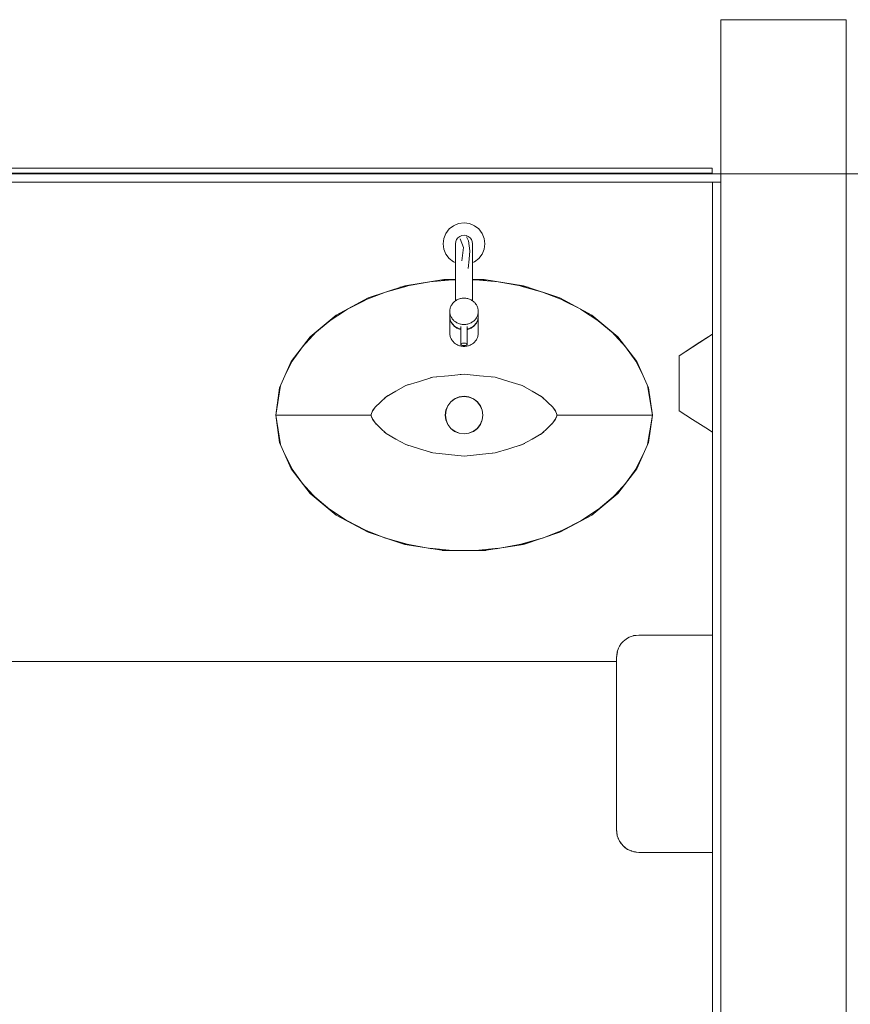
# Model space of a CAD drawing. Header units: millimetres. Extents: x -261 to 187, y -214 to 106.
# Tile 161 of 256: x -214.471 to -213.476, y -142.031 to -140.853. Entities that reach past the tile are written whole.
import ezdxf

# ---------------------------------------------------------------- set-up
doc = ezdxf.new("R2010")
doc.units = ezdxf.units.MM
doc.header["$LTSCALE"] = 0.005
doc.header["$MEASUREMENT"] = 0
for name, color, linetype, lineweight in [('IFC-Elemento construtivo genérico-Contorno', 9, 'Continuous', 5), ('IFC-Elemento de mobília-Contorno', 9, 'Continuous', 5), ('IFC-Elemento terminal-Contorno', 9, 'Continuous', 5), ('IFC-Parede padrão-Contorno', 9, 'Continuous', 5), ('IFC-Parede-Contorno', 9, 'Continuous', 5)]:
    doc.layers.add(name, color=color, linetype=linetype, lineweight=lineweight)

msp = doc.modelspace()

# ---------------------------------------------------------------- linework, layer by layer
at = {"layer": 'IFC-Elemento construtivo genérico-Contorno', "lineweight": 5}
for p, q in [((-215.134, -141.0303), (-213.7013, -141.0303)), ((-215.0743, -141.0364), (-213.6416, -141.0364)), ((-213.7013, -141.0303), (-213.6416, -141.0303)), ((-213.6416, -141.0361), (-213.6416, -141.0303)), ((-213.6416, -141.0364), (-213.6416, -141.0361)), ((-213.6811, -141.2548), (-213.6561, -141.2388)), ((-213.6651, -141.2446), (-213.6492, -141.2344)), ((-213.6561, -141.2388), (-213.6411, -141.2292)), ((-213.6492, -141.2344), (-213.6411, -141.2292)), ((-213.6811, -141.2548), (-213.6651, -141.2446)), ((-213.6811, -141.2582), (-213.6811, -141.2548)), ((-213.6811, -141.2617), (-213.6811, -141.2582)), ((-213.6811, -141.2652), (-213.6811, -141.2617)), ((-213.6811, -141.2686), (-213.6811, -141.2652)), ((-213.6811, -141.2734), (-213.6811, -141.2686)), ((-213.6811, -141.2782), (-213.6811, -141.2734)), ((-213.6811, -141.283), (-213.6811, -141.2782)), ((-213.6811, -141.2878), (-213.6811, -141.283)), ((-213.6811, -141.2926), (-213.6811, -141.2878)), ((-213.6811, -141.2973), (-213.6811, -141.2926)), ((-213.6811, -141.3021), (-213.6811, -141.2973)), ((-213.6811, -141.3069), (-213.6811, -141.3021)), ((-213.6811, -141.3104), (-213.6811, -141.3069)), ((-213.6811, -141.3138), (-213.6811, -141.3104)), ((-213.6811, -141.3183), (-213.6811, -141.3138)), ((-213.6811, -141.3208), (-213.6811, -141.3183)), ((-213.6811, -141.3208), (-213.6651, -141.331)), ((-213.6651, -141.331), (-213.6492, -141.3412)), ((-213.6492, -141.3412), (-213.6411, -141.3464)), ((-213.7427, -141.5926), (-213.741, -141.5917)), ((-213.7416, -141.5921), (-213.7415, -141.592)), ((-213.7415, -141.592), (-213.741, -141.5917)), ((-213.741, -141.5917), (-213.7362, -141.5899)), ((-213.741, -141.5917), (-213.7409, -141.5917)), ((-213.741, -141.5917), (-213.7409, -141.5917)), ((-213.741, -141.5917), (-213.7409, -141.5917)), ((-213.741, -141.5917), (-213.7409, -141.5917)), ((-213.741, -141.5917), (-213.7409, -141.5917)), ((-213.7362, -141.5899), (-213.7353, -141.5897)), ((-213.7356, -141.5898), (-213.7355, -141.5898)), ((-213.7355, -141.5898), (-213.7353, -141.5897)), ((-213.7353, -141.5897), (-213.7293, -141.589)), ((-213.7353, -141.5897), (-213.7337, -141.5895)), ((-213.7353, -141.5897), (-213.7345, -141.5896)), ((-213.7345, -141.5896), (-213.7337, -141.5895)), ((-213.7337, -141.5895), (-213.7326, -141.5894)), ((-213.7337, -141.5895), (-213.733, -141.5895)), ((-213.7337, -141.5895), (-213.7335, -141.5895)), ((-213.7293, -141.589), (-213.6411, -141.589)), ((-213.7535, -141.6045), (-213.7525, -141.6024)), ((-213.7525, -141.6024), (-213.7504, -141.5993)), ((-213.7514, -141.6009), (-213.751, -141.6001)), ((-213.751, -141.6001), (-213.7504, -141.5993)), ((-213.7504, -141.5993), (-213.7482, -141.5969)), ((-213.7482, -141.5969), (-213.7461, -141.595)), ((-213.747, -141.5958), (-213.7467, -141.5955)), ((-213.7467, -141.5955), (-213.7461, -141.595)), ((-213.7461, -141.595), (-213.7427, -141.5926)), ((-213.7561, -141.6158), (-213.7554, -141.61)), ((-213.7561, -141.6166), (-213.7557, -141.6133)), ((-213.7561, -141.6166), (-213.7561, -141.6158)), ((-213.7557, -141.6133), (-213.755, -141.609)), ((-213.7554, -141.61), (-213.7551, -141.6089)), ((-213.7551, -141.6089), (-213.7535, -141.6045)), ((-213.7541, -141.6057), (-213.7538, -141.6051)), ((-213.7541, -141.6059), (-213.7541, -141.6057)), ((-213.7538, -141.6051), (-213.7535, -141.6045)), ((-213.7561, -141.6189), (-213.7561, -141.6166)), ((-213.7561, -141.6226), (-213.7561, -141.6189)), ((-213.7561, -141.6274), (-213.7561, -141.6226)), ((-213.7561, -141.633), (-213.7561, -141.6274)), ((-213.7561, -141.639), (-213.7561, -141.633)), ((-213.7561, -141.799), (-213.7561, -141.639)), ((-213.7561, -141.805), (-213.7561, -141.799)), ((-213.7561, -141.8106), (-213.7561, -141.805)), ((-213.7561, -141.8154), (-213.7561, -141.8106)), ((-213.7561, -141.8191), (-213.7561, -141.8154)), ((-213.7561, -141.8214), (-213.7561, -141.8191)), ((-213.7561, -141.8222), (-213.7561, -141.8214)), ((-213.7561, -141.8214), (-213.7556, -141.8248)), ((-213.7561, -141.8222), (-213.7554, -141.8282)), ((-213.7561, -141.8222), (-213.7551, -141.8291)), ((-213.7556, -141.8248), (-213.7551, -141.8285)), ((-213.7554, -141.8282), (-213.7551, -141.8291)), ((-213.7551, -141.8291), (-213.7537, -141.833)), ((-213.7551, -141.8291), (-213.7525, -141.8356)), ((-213.7541, -141.8324), (-213.7541, -141.8321)), ((-213.7541, -141.8324), (-213.7537, -141.833)), ((-213.7541, -141.8324), (-213.7537, -141.833)), ((-213.7537, -141.833), (-213.7534, -141.8338)), ((-213.7534, -141.8338), (-213.7525, -141.8356)), ((-213.7525, -141.8356), (-213.7507, -141.8382)), ((-213.7525, -141.8356), (-213.7482, -141.8412)), ((-213.7513, -141.8373), (-213.751, -141.8379)), ((-213.7513, -141.8373), (-213.751, -141.8379)), ((-213.751, -141.8379), (-213.7507, -141.8382)), ((-213.751, -141.8379), (-213.7507, -141.8382)), ((-213.7507, -141.8382), (-213.7502, -141.8389)), ((-213.7502, -141.8389), (-213.7482, -141.8412)), ((-213.7482, -141.8412), (-213.7465, -141.8427)), ((-213.7482, -141.8412), (-213.7427, -141.8454)), ((-213.747, -141.8423), (-213.7467, -141.8426)), ((-213.747, -141.8423), (-213.7467, -141.8425)), ((-213.7467, -141.8426), (-213.7465, -141.8427)), ((-213.7467, -141.8426), (-213.7465, -141.8427)), ((-213.7465, -141.8427), (-213.746, -141.8432)), ((-213.746, -141.8432), (-213.7427, -141.8454)), ((-213.7427, -141.8454), (-213.7409, -141.8464)), ((-213.7427, -141.8454), (-213.7362, -141.8481)), ((-213.7416, -141.846), (-213.7415, -141.8461)), ((-213.7416, -141.846), (-213.7415, -141.8461)), ((-213.7415, -141.8461), (-213.7414, -141.8461)), ((-213.7415, -141.8461), (-213.7413, -141.8461)), ((-213.7409, -141.8464), (-213.7381, -141.8473)), ((-213.7409, -141.8464), (-213.7377, -141.8475)), ((-213.7381, -141.8473), (-213.7377, -141.8475)), ((-213.7362, -141.8481), (-213.7352, -141.8483)), ((-213.7362, -141.8481), (-213.7352, -141.8482)), ((-213.7362, -141.8481), (-213.7326, -141.8486)), ((-213.7362, -141.8481), (-213.7331, -141.8485)), ((-213.7356, -141.8483), (-213.7355, -141.8483)), ((-213.7356, -141.8483), (-213.7355, -141.8483)), ((-213.7355, -141.8483), (-213.7355, -141.8483)), ((-213.7355, -141.8483), (-213.7355, -141.8483)), ((-213.7352, -141.8482), (-213.7341, -141.8484)), ((-213.7352, -141.8483), (-213.7328, -141.8486)), ((-213.7352, -141.8483), (-213.7344, -141.8484)), ((-213.7352, -141.8483), (-213.7336, -141.8485)), ((-213.7344, -141.8484), (-213.7336, -141.8485)), ((-213.7341, -141.8484), (-213.7331, -141.8485)), ((-213.7336, -141.8485), (-213.7328, -141.8486)), ((-213.7331, -141.8485), (-213.7326, -141.8486)), ((-213.7328, -141.8486), (-213.732, -141.8487)), ((-213.7328, -141.8486), (-213.7293, -141.849)), ((-213.7326, -141.8486), (-213.732, -141.8487)), ((-213.732, -141.8487), (-213.7293, -141.849)), ((-213.7293, -141.849), (-213.6411, -141.849))]:
    msp.add_line(p, q, dxfattribs=at)
at = {"layer": 'IFC-Elemento de mobília-Contorno', "lineweight": 5}
for p, q in [((-214.0096, -141.1712), (-213.9626, -141.1637)), ((-213.9626, -141.1637), (-213.9488, -141.1637)), ((-213.9282, -141.1637), (-213.9145, -141.1637)), ((-213.9145, -141.1637), (-213.8675, -141.1712)), ((-214.0533, -141.1857), (-214.0096, -141.1712)), ((-213.8675, -141.1712), (-213.8238, -141.1857)), ((-214.0916, -141.2064), (-214.0533, -141.1857)), ((-213.8238, -141.1857), (-213.7855, -141.2064)), ((-214.1227, -141.2322), (-214.0916, -141.2064)), ((-213.7855, -141.2064), (-213.7544, -141.2322)), ((-214.1456, -141.2616), (-214.1227, -141.2322)), ((-213.7544, -141.2322), (-213.7315, -141.2616)), ((-214.1594, -141.2932), (-214.1456, -141.2616)), ((-213.7315, -141.2616), (-213.7177, -141.2932)), ((-214.164, -141.3259), (-214.1594, -141.2932)), ((-213.7177, -141.2932), (-213.7131, -141.3259)), ((-214.164, -141.3259), (-214.1594, -141.3585)), ((-213.7177, -141.3585), (-213.7131, -141.3259)), ((-214.1594, -141.3585), (-214.1456, -141.3901)), ((-213.7315, -141.3901), (-213.7177, -141.3585)), ((-214.1456, -141.3901), (-214.1227, -141.4196)), ((-213.7544, -141.4196), (-213.7315, -141.3901)), ((-214.1227, -141.4196), (-214.0916, -141.4454)), ((-213.7855, -141.4454), (-213.7544, -141.4196)), ((-214.0916, -141.4454), (-214.0533, -141.4661)), ((-213.8238, -141.4661), (-213.7855, -141.4454)), ((-214.0533, -141.4661), (-214.0096, -141.4806)), ((-213.8675, -141.4806), (-213.8238, -141.4661)), ((-214.0096, -141.4806), (-213.9626, -141.488)), ((-213.9145, -141.488), (-213.8675, -141.4806)), ((-213.9626, -141.488), (-213.9145, -141.488)), ((-215.1234, -141.6208), (-213.7561, -141.6208))]:
    msp.add_line(p, q, dxfattribs=at)
at = {"layer": 'IFC-Elemento terminal-Contorno', "lineweight": 5}
for p, q in [((-213.951, -141.0993), (-213.945, -141.0968)), ((-213.945, -141.0968), (-213.9385, -141.0959)), ((-213.9385, -141.0959), (-213.9321, -141.0968)), ((-213.9321, -141.0968), (-213.9261, -141.0993)), ((-213.9627, -141.1144), (-213.9602, -141.1084)), ((-213.9602, -141.1084), (-213.9562, -141.1032)), ((-213.9562, -141.1032), (-213.951, -141.0993)), ((-213.9261, -141.0993), (-213.9209, -141.1032)), ((-213.9209, -141.1032), (-213.9169, -141.1084)), ((-213.9169, -141.1084), (-213.9144, -141.1144)), ((-213.9635, -141.1209), (-213.9627, -141.1144)), ((-213.9635, -141.1209), (-213.9627, -141.1274)), ((-213.9488, -141.1209), (-213.9485, -141.1182)), ((-213.9488, -141.1229), (-213.9488, -141.1209)), ((-213.9485, -141.1182), (-213.9475, -141.1157)), ((-213.9475, -141.1157), (-213.9458, -141.1136)), ((-213.9458, -141.1136), (-213.9437, -141.112)), ((-213.9437, -141.112), (-213.9412, -141.1109)), ((-213.943, -141.115), (-213.9393, -141.1255)), ((-213.9412, -141.1109), (-213.9385, -141.1106)), ((-213.9385, -141.1106), (-213.9359, -141.1109)), ((-213.9359, -141.1109), (-213.9334, -141.112)), ((-213.9354, -141.1125), (-213.9332, -141.1175)), ((-213.9334, -141.112), (-213.9313, -141.1136)), ((-213.9332, -141.1175), (-213.9315, -141.1294)), ((-213.9313, -141.1136), (-213.9296, -141.1157)), ((-213.9296, -141.1157), (-213.9286, -141.1182)), ((-213.9286, -141.1182), (-213.9282, -141.1209)), ((-213.9282, -141.1219), (-213.9282, -141.1209)), ((-213.9144, -141.1144), (-213.9136, -141.1209)), ((-213.9144, -141.1274), (-213.9136, -141.1209)), ((-213.9627, -141.1274), (-213.9602, -141.1334)), ((-213.9488, -141.1249), (-213.9488, -141.1229)), ((-213.9488, -141.1267), (-213.9488, -141.1249)), ((-213.9488, -141.1349), (-213.9488, -141.1267)), ((-213.9411, -141.1412), (-213.9393, -141.1255)), ((-213.9322, -141.1394), (-213.9315, -141.1294)), ((-213.9282, -141.1229), (-213.9282, -141.1219)), ((-213.9282, -141.1249), (-213.9282, -141.1229)), ((-213.9282, -141.1267), (-213.9282, -141.1249)), ((-213.9282, -141.1349), (-213.9282, -141.1267)), ((-213.9169, -141.1334), (-213.9144, -141.1274)), ((-213.9602, -141.1334), (-213.9562, -141.1386)), ((-213.9562, -141.1386), (-213.951, -141.1425)), ((-213.951, -141.1425), (-213.9488, -141.1434)), ((-213.9488, -141.1431), (-213.9488, -141.1349)), ((-213.9488, -141.1506), (-213.9488, -141.1431)), ((-213.9334, -141.1506), (-213.9322, -141.1394)), ((-213.9282, -141.1431), (-213.9282, -141.1349)), ((-213.9282, -141.1434), (-213.9261, -141.1425)), ((-213.9282, -141.1506), (-213.9282, -141.1431)), ((-213.9261, -141.1425), (-213.9209, -141.1386)), ((-213.9209, -141.1386), (-213.9169, -141.1334)), ((-213.9488, -141.1591), (-213.9488, -141.1506)), ((-213.9282, -141.1591), (-213.9282, -141.1506)), ((-214.0152, -141.173), (-213.9771, -141.166)), ((-213.9798, -141.1665), (-213.9524, -141.1641)), ((-213.9646, -141.1641), (-213.9488, -141.1641)), ((-213.9488, -141.1634), (-213.9488, -141.1591)), ((-213.9488, -141.1676), (-213.9488, -141.1634)), ((-213.9488, -141.1892), (-213.9488, -141.1676)), ((-213.9282, -141.1634), (-213.9282, -141.1591)), ((-213.9282, -141.1676), (-213.9282, -141.1634)), ((-213.9282, -141.1641), (-213.9125, -141.1641)), ((-213.9282, -141.1892), (-213.9282, -141.1676)), ((-213.9247, -141.1641), (-213.8973, -141.1665)), ((-213.9, -141.166), (-213.8619, -141.173)), ((-214.0616, -141.1901), (-214.0324, -141.1787)), ((-214.0324, -141.1787), (-214.0066, -141.1715)), ((-213.8705, -141.1715), (-213.8447, -141.1787)), ((-213.8447, -141.1787), (-213.8155, -141.1901)), ((-214.079, -141.1997), (-214.0566, -141.1882)), ((-213.952, -141.1921), (-213.9513, -141.1913)), ((-213.9513, -141.1913), (-213.9506, -141.1906)), ((-213.9506, -141.1906), (-213.9498, -141.1899)), ((-213.9498, -141.1899), (-213.9488, -141.1892)), ((-213.9489, -141.1892), (-213.948, -141.1886)), ((-213.948, -141.1886), (-213.947, -141.1881)), ((-213.947, -141.1881), (-213.9461, -141.1876)), ((-213.9461, -141.1876), (-213.9451, -141.1872)), ((-213.9451, -141.1872), (-213.944, -141.1868)), ((-213.944, -141.1868), (-213.9429, -141.1865)), ((-213.9429, -141.1865), (-213.9419, -141.1863)), ((-213.9419, -141.1863), (-213.9408, -141.1861)), ((-213.9408, -141.1861), (-213.9397, -141.186)), ((-213.9397, -141.186), (-213.9385, -141.186)), ((-213.9385, -141.186), (-213.9374, -141.186)), ((-213.9374, -141.186), (-213.9363, -141.1861)), ((-213.9363, -141.1861), (-213.9352, -141.1863)), ((-213.9352, -141.1863), (-213.9341, -141.1865)), ((-213.9341, -141.1865), (-213.9331, -141.1868)), ((-213.9331, -141.1868), (-213.932, -141.1872)), ((-213.932, -141.1872), (-213.931, -141.1876)), ((-213.931, -141.1876), (-213.93, -141.1881)), ((-213.93, -141.1881), (-213.9291, -141.1886)), ((-213.9291, -141.1886), (-213.9282, -141.1892)), ((-213.9282, -141.1892), (-213.9273, -141.1899)), ((-213.9273, -141.1899), (-213.9265, -141.1906)), ((-213.9265, -141.1906), (-213.9258, -141.1913)), ((-213.9258, -141.1913), (-213.9251, -141.1921)), ((-213.8205, -141.1882), (-213.7981, -141.1997)), ((-214.1013, -141.2144), (-214.0779, -141.199)), ((-213.9555, -141.2007), (-213.9554, -141.1997)), ((-213.9555, -141.2017), (-213.9555, -141.2007)), ((-213.9555, -141.2017), (-213.9555, -141.2028)), ((-213.9555, -141.2076), (-213.9555, -141.2017)), ((-213.9555, -141.2028), (-213.9554, -141.2038)), ((-213.9554, -141.1997), (-213.9552, -141.1987)), ((-213.9552, -141.1987), (-213.955, -141.1977)), ((-213.955, -141.1977), (-213.9546, -141.1967)), ((-213.9546, -141.1967), (-213.9543, -141.1957)), ((-213.9543, -141.1957), (-213.9538, -141.1948)), ((-213.9538, -141.1948), (-213.9533, -141.1939)), ((-213.9533, -141.1939), (-213.9527, -141.193)), ((-213.9527, -141.193), (-213.952, -141.1921)), ((-213.9251, -141.1921), (-213.9244, -141.193)), ((-213.9244, -141.193), (-213.9238, -141.1939)), ((-213.9238, -141.1939), (-213.9233, -141.1948)), ((-213.9233, -141.1948), (-213.9228, -141.1957)), ((-213.9228, -141.1957), (-213.9224, -141.1967)), ((-213.9224, -141.1967), (-213.9221, -141.1977)), ((-213.9221, -141.1977), (-213.9219, -141.1987)), ((-213.9219, -141.1987), (-213.9217, -141.1997)), ((-213.9217, -141.1997), (-213.9216, -141.2007)), ((-213.9217, -141.2038), (-213.9216, -141.2028)), ((-213.9216, -141.2007), (-213.9215, -141.2017)), ((-213.9216, -141.2028), (-213.9215, -141.2017)), ((-213.9215, -141.2076), (-213.9215, -141.2017)), ((-213.7992, -141.199), (-213.7758, -141.2144)), ((-214.117, -141.228), (-214.0992, -141.2131)), ((-213.9555, -141.2076), (-213.9555, -141.2086)), ((-213.9555, -141.208), (-213.9555, -141.2078)), ((-213.9555, -141.208), (-213.9555, -141.2091)), ((-213.9555, -141.2279), (-213.9555, -141.208)), ((-213.9555, -141.2086), (-213.9554, -141.2096)), ((-213.9555, -141.2091), (-213.9554, -141.2101)), ((-213.9554, -141.2038), (-213.9552, -141.2048)), ((-213.9554, -141.2096), (-213.9552, -141.2107)), ((-213.9554, -141.2101), (-213.9552, -141.2111)), ((-213.9552, -141.2048), (-213.955, -141.2058)), ((-213.9552, -141.2107), (-213.955, -141.2117)), ((-213.9552, -141.2111), (-213.955, -141.2121)), ((-213.955, -141.2058), (-213.9546, -141.2068)), ((-213.955, -141.2117), (-213.9546, -141.2126)), ((-213.955, -141.2121), (-213.9546, -141.2131)), ((-213.9546, -141.2068), (-213.9543, -141.2078)), ((-213.9546, -141.2126), (-213.9543, -141.2136)), ((-213.9546, -141.2131), (-213.9543, -141.2141)), ((-213.9543, -141.2078), (-213.9538, -141.2087)), ((-213.9543, -141.2136), (-213.9538, -141.2146)), ((-213.9543, -141.2141), (-213.9538, -141.215)), ((-213.9538, -141.2087), (-213.9533, -141.2096)), ((-213.9538, -141.2146), (-213.9533, -141.2155)), ((-213.9538, -141.215), (-213.9533, -141.2159)), ((-213.9533, -141.2096), (-213.9527, -141.2105)), ((-213.9533, -141.2155), (-213.9527, -141.2163)), ((-213.9527, -141.2105), (-213.952, -141.2113)), ((-213.952, -141.2113), (-213.9513, -141.2121)), ((-213.9513, -141.2121), (-213.9506, -141.2129)), ((-213.9506, -141.2129), (-213.9498, -141.2136)), ((-213.9498, -141.2136), (-213.9489, -141.2142)), ((-213.9489, -141.2142), (-213.948, -141.2148)), ((-213.948, -141.2148), (-213.947, -141.2154)), ((-213.947, -141.2154), (-213.9461, -141.2159)), ((-213.931, -141.2159), (-213.93, -141.2154)), ((-213.93, -141.2154), (-213.9291, -141.2148)), ((-213.9291, -141.2148), (-213.9282, -141.2142)), ((-213.9282, -141.2142), (-213.9273, -141.2136)), ((-213.9273, -141.2136), (-213.9265, -141.2129)), ((-213.9265, -141.2129), (-213.9258, -141.2121)), ((-213.9258, -141.2121), (-213.9251, -141.2113)), ((-213.9251, -141.2113), (-213.9244, -141.2105)), ((-213.9244, -141.2105), (-213.9238, -141.2096)), ((-213.9244, -141.2163), (-213.9238, -141.2155)), ((-213.9238, -141.2096), (-213.9233, -141.2087)), ((-213.9238, -141.2155), (-213.9233, -141.2146)), ((-213.9238, -141.2159), (-213.9233, -141.215)), ((-213.9233, -141.2087), (-213.9228, -141.2078)), ((-213.9233, -141.2146), (-213.9228, -141.2136)), ((-213.9233, -141.215), (-213.9228, -141.2141)), ((-213.9228, -141.2078), (-213.9224, -141.2068)), ((-213.9228, -141.2136), (-213.9224, -141.2126)), ((-213.9228, -141.2141), (-213.9224, -141.2131)), ((-213.9224, -141.2068), (-213.9221, -141.2058)), ((-213.9224, -141.2126), (-213.9221, -141.2117)), ((-213.9224, -141.2131), (-213.9221, -141.2121)), ((-213.9221, -141.2058), (-213.9219, -141.2048)), ((-213.9221, -141.2117), (-213.9219, -141.2107)), ((-213.9221, -141.2121), (-213.9219, -141.2111)), ((-213.9219, -141.2048), (-213.9217, -141.2038)), ((-213.9219, -141.2107), (-213.9217, -141.2096)), ((-213.9219, -141.2111), (-213.9217, -141.2101)), ((-213.9217, -141.2096), (-213.9216, -141.2086)), ((-213.9217, -141.2101), (-213.9216, -141.2091)), ((-213.9216, -141.2086), (-213.9215, -141.2076)), ((-213.9216, -141.2078), (-213.9215, -141.208)), ((-213.9215, -141.2279), (-213.9215, -141.208)), ((-213.7779, -141.2131), (-213.7601, -141.228)), ((-214.1323, -141.2445), (-214.1147, -141.2255)), ((-213.9533, -141.2159), (-213.9527, -141.2168)), ((-213.9527, -141.2163), (-213.952, -141.2172)), ((-213.9527, -141.2168), (-213.952, -141.2176)), ((-213.952, -141.2172), (-213.9513, -141.218)), ((-213.952, -141.2176), (-213.9513, -141.2184)), ((-213.9513, -141.218), (-213.9506, -141.2187)), ((-213.9513, -141.2184), (-213.9506, -141.2192)), ((-213.9506, -141.2187), (-213.9498, -141.2194)), ((-213.9506, -141.2192), (-213.9498, -141.2199)), ((-213.9498, -141.2194), (-213.9489, -141.2201)), ((-213.9498, -141.2199), (-213.9489, -141.2205)), ((-213.9489, -141.2201), (-213.948, -141.2207)), ((-213.9489, -141.2205), (-213.948, -141.2211)), ((-213.948, -141.2207), (-213.947, -141.2212)), ((-213.948, -141.2211), (-213.947, -141.2217)), ((-213.947, -141.2212), (-213.9461, -141.2217)), ((-213.947, -141.2217), (-213.9461, -141.2222)), ((-213.9461, -141.2159), (-213.9451, -141.2163)), ((-213.9461, -141.2217), (-213.9451, -141.2221)), ((-213.9461, -141.2222), (-213.9451, -141.2226)), ((-213.9451, -141.2163), (-213.944, -141.2167)), ((-213.9451, -141.2221), (-213.944, -141.2225)), ((-213.9451, -141.2226), (-213.944, -141.223)), ((-213.944, -141.2167), (-213.9429, -141.217)), ((-213.944, -141.2225), (-213.9429, -141.2228)), ((-213.944, -141.223), (-213.9429, -141.2233)), ((-213.9429, -141.217), (-213.9419, -141.2172)), ((-213.9429, -141.2228), (-213.9425, -141.2229)), ((-213.9429, -141.2233), (-213.9425, -141.2234)), ((-213.9425, -141.2411), (-213.9425, -141.2199)), ((-213.9419, -141.2172), (-213.9408, -141.2174)), ((-213.9408, -141.2174), (-213.9397, -141.2175)), ((-213.9397, -141.2175), (-213.9385, -141.2175)), ((-213.9385, -141.2175), (-213.9374, -141.2175)), ((-213.9374, -141.2175), (-213.9363, -141.2174)), ((-213.9363, -141.2174), (-213.9352, -141.2172)), ((-213.9352, -141.2172), (-213.9341, -141.217)), ((-213.9346, -141.2411), (-213.9346, -141.2199)), ((-213.9346, -141.2229), (-213.9341, -141.2228)), ((-213.9346, -141.2234), (-213.9341, -141.2233)), ((-213.9341, -141.217), (-213.9331, -141.2167)), ((-213.9341, -141.2228), (-213.9331, -141.2225)), ((-213.9341, -141.2233), (-213.9331, -141.223)), ((-213.9331, -141.2167), (-213.932, -141.2163)), ((-213.9331, -141.2225), (-213.932, -141.2221)), ((-213.9331, -141.223), (-213.932, -141.2226)), ((-213.932, -141.2163), (-213.931, -141.2159)), ((-213.932, -141.2221), (-213.931, -141.2217)), ((-213.932, -141.2226), (-213.931, -141.2222)), ((-213.931, -141.2217), (-213.93, -141.2212)), ((-213.931, -141.2222), (-213.93, -141.2217)), ((-213.93, -141.2212), (-213.9291, -141.2207)), ((-213.93, -141.2217), (-213.9291, -141.2211)), ((-213.9291, -141.2207), (-213.9282, -141.2201)), ((-213.9291, -141.2211), (-213.9282, -141.2205)), ((-213.9282, -141.2201), (-213.9273, -141.2194)), ((-213.9282, -141.2205), (-213.9273, -141.2199)), ((-213.9273, -141.2194), (-213.9265, -141.2187)), ((-213.9273, -141.2199), (-213.9265, -141.2192)), ((-213.9265, -141.2187), (-213.9258, -141.218)), ((-213.9265, -141.2192), (-213.9258, -141.2184)), ((-213.9258, -141.218), (-213.9251, -141.2172)), ((-213.9258, -141.2184), (-213.9251, -141.2176)), ((-213.9251, -141.2172), (-213.9244, -141.2163)), ((-213.9251, -141.2176), (-213.9244, -141.2168)), ((-213.9244, -141.2168), (-213.9238, -141.2159)), ((-213.7624, -141.2255), (-213.7448, -141.2445)), ((-213.9555, -141.2279), (-213.9555, -141.2289)), ((-213.9555, -141.2289), (-213.9554, -141.2299)), ((-213.9554, -141.2299), (-213.9552, -141.2309)), ((-213.9552, -141.2309), (-213.955, -141.2319)), ((-213.955, -141.2319), (-213.9546, -141.2329)), ((-213.9546, -141.2329), (-213.9543, -141.2339)), ((-213.9543, -141.2339), (-213.9538, -141.2348)), ((-213.9538, -141.2348), (-213.9533, -141.2357)), ((-213.9533, -141.2357), (-213.9527, -141.2366)), ((-213.9527, -141.2366), (-213.952, -141.2375)), ((-213.952, -141.2375), (-213.9513, -141.2383)), ((-213.9513, -141.2383), (-213.9506, -141.239)), ((-213.9506, -141.239), (-213.9498, -141.2397)), ((-213.9273, -141.2397), (-213.9265, -141.239)), ((-213.9265, -141.239), (-213.9258, -141.2383)), ((-213.9258, -141.2383), (-213.9251, -141.2375)), ((-213.9251, -141.2375), (-213.9244, -141.2366)), ((-213.9244, -141.2366), (-213.9238, -141.2357)), ((-213.9238, -141.2357), (-213.9233, -141.2348)), ((-213.9233, -141.2348), (-213.9228, -141.2339)), ((-213.9228, -141.2339), (-213.9224, -141.2329)), ((-213.9224, -141.2329), (-213.9221, -141.2319)), ((-213.9221, -141.2319), (-213.9219, -141.2309)), ((-213.9219, -141.2309), (-213.9217, -141.2299)), ((-213.9217, -141.2299), (-213.9216, -141.2289)), ((-213.9216, -141.2289), (-213.9215, -141.2279)), ((-214.1441, -141.2614), (-214.132, -141.2442)), ((-213.9498, -141.2397), (-213.9489, -141.2404)), ((-213.9489, -141.2404), (-213.948, -141.241)), ((-213.948, -141.241), (-213.947, -141.2415)), ((-213.947, -141.2415), (-213.9461, -141.242)), ((-213.9461, -141.242), (-213.9451, -141.2424)), ((-213.9451, -141.2424), (-213.944, -141.2428)), ((-213.944, -141.2428), (-213.9429, -141.2431)), ((-213.9429, -141.2431), (-213.9419, -141.2433)), ((-213.9425, -141.2411), (-213.9423, -141.2408)), ((-213.9425, -141.2411), (-213.9423, -141.2415)), ((-213.9423, -141.2408), (-213.942, -141.2404)), ((-213.9423, -141.2415), (-213.942, -141.2419)), ((-213.942, -141.2404), (-213.9413, -141.2401)), ((-213.942, -141.2419), (-213.9413, -141.2422)), ((-213.9419, -141.2433), (-213.9408, -141.2435)), ((-213.9413, -141.2401), (-213.9405, -141.2399)), ((-213.9413, -141.2422), (-213.9405, -141.2424)), ((-213.9408, -141.2435), (-213.9397, -141.2436)), ((-213.9405, -141.2399), (-213.9396, -141.2397)), ((-213.9405, -141.2424), (-213.9396, -141.2426)), ((-213.9397, -141.2436), (-213.9385, -141.2436)), ((-213.9396, -141.2397), (-213.9385, -141.2397)), ((-213.9396, -141.2426), (-213.9385, -141.2426)), ((-213.9385, -141.2397), (-213.9375, -141.2397)), ((-213.9385, -141.2426), (-213.9375, -141.2426)), ((-213.9385, -141.2436), (-213.9374, -141.2436)), ((-213.9375, -141.2397), (-213.9366, -141.2399)), ((-213.9375, -141.2426), (-213.9366, -141.2424)), ((-213.9374, -141.2436), (-213.9363, -141.2435)), ((-213.9366, -141.2399), (-213.9358, -141.2401)), ((-213.9366, -141.2424), (-213.9358, -141.2422)), ((-213.9363, -141.2435), (-213.9352, -141.2433)), ((-213.9358, -141.2401), (-213.9351, -141.2404)), ((-213.9358, -141.2422), (-213.9351, -141.2419)), ((-213.9352, -141.2433), (-213.9341, -141.2431)), ((-213.9351, -141.2404), (-213.9347, -141.2408)), ((-213.9351, -141.2419), (-213.9347, -141.2415)), ((-213.9347, -141.2408), (-213.9346, -141.2411)), ((-213.9347, -141.2415), (-213.9346, -141.2411)), ((-213.9341, -141.2431), (-213.9331, -141.2428)), ((-213.9331, -141.2428), (-213.932, -141.2424)), ((-213.932, -141.2424), (-213.931, -141.242)), ((-213.931, -141.242), (-213.93, -141.2415)), ((-213.93, -141.2415), (-213.9291, -141.241)), ((-213.9291, -141.241), (-213.9282, -141.2404)), ((-213.9282, -141.2404), (-213.9273, -141.2397)), ((-213.7451, -141.2442), (-213.733, -141.2614)), ((-214.1534, -141.2796), (-214.1417, -141.2567)), ((-213.7354, -141.2567), (-213.7237, -141.2796)), ((-214.0082, -141.2905), (-213.992, -141.2856)), ((-213.992, -141.2856), (-213.9758, -141.2806)), ((-213.9789, -141.2814), (-213.9758, -141.2806)), ((-213.9758, -141.2806), (-213.9571, -141.2788)), ((-213.9758, -141.2806), (-213.9718, -141.28)), ((-213.9571, -141.2788), (-213.9385, -141.277)), ((-213.9433, -141.2772), (-213.9385, -141.277)), ((-213.9385, -141.277), (-213.9199, -141.2788)), ((-213.9199, -141.2788), (-213.9013, -141.2806)), ((-213.9046, -141.2801), (-213.9013, -141.2806)), ((-213.9013, -141.2806), (-213.8851, -141.2856)), ((-213.8851, -141.2856), (-213.8689, -141.2905)), ((-214.164, -141.3259), (-214.1582, -141.2906)), ((-214.0318, -141.3039), (-214.02, -141.2972)), ((-214.02, -141.2972), (-214.0082, -141.2905)), ((-214.0106, -141.2918), (-214.0082, -141.2905)), ((-214.0082, -141.2905), (-214.0049, -141.2894)), ((-213.8715, -141.2896), (-213.8689, -141.2905)), ((-213.8689, -141.2905), (-213.8659, -141.292)), ((-213.8689, -141.2905), (-213.8571, -141.2972)), ((-213.8571, -141.2972), (-213.8452, -141.3039)), ((-213.7189, -141.2906), (-213.7131, -141.3259)), ((-214.0384, -141.3102), (-214.0318, -141.3039)), ((-214.034, -141.3058), (-214.0318, -141.3039)), ((-214.0318, -141.3039), (-214.0296, -141.3025)), ((-213.9545, -141.3099), (-213.9498, -141.3064)), ((-213.9543, -141.3101), (-213.9497, -141.3065)), ((-213.9498, -141.3064), (-213.9444, -141.3041)), ((-213.9497, -141.3065), (-213.9443, -141.3043)), ((-213.9444, -141.3041), (-213.9385, -141.3033)), ((-213.9443, -141.3043), (-213.9385, -141.3036)), ((-213.9385, -141.3033), (-213.9327, -141.3041)), ((-213.9385, -141.3036), (-213.9328, -141.3043)), ((-213.9328, -141.3043), (-213.9274, -141.3065)), ((-213.9327, -141.3041), (-213.9273, -141.3064)), ((-213.9274, -141.3065), (-213.9228, -141.3101)), ((-213.9273, -141.3064), (-213.9226, -141.3099)), ((-213.847, -141.3028), (-213.8452, -141.3039)), ((-213.8452, -141.3039), (-213.8431, -141.3058)), ((-213.8452, -141.3039), (-213.8387, -141.3102)), ((-214.0493, -141.3238), (-214.0472, -141.3201)), ((-214.0493, -141.3238), (-214.048, -141.3209)), ((-214.048, -141.3209), (-214.045, -141.3164)), ((-214.0472, -141.3201), (-214.045, -141.3164)), ((-214.045, -141.3164), (-214.0384, -141.3102)), ((-214.045, -141.3164), (-214.0438, -141.3152)), ((-213.9611, -141.3259), (-213.9603, -141.32)), ((-213.9609, -141.3259), (-213.9601, -141.3201)), ((-213.9603, -141.32), (-213.9581, -141.3146)), ((-213.9601, -141.3201), (-213.9579, -141.3147)), ((-213.9581, -141.3146), (-213.9545, -141.3099)), ((-213.9579, -141.3147), (-213.9543, -141.3101)), ((-213.9228, -141.3101), (-213.9192, -141.3147)), ((-213.9226, -141.3099), (-213.919, -141.3146)), ((-213.9192, -141.3147), (-213.917, -141.3201)), ((-213.919, -141.3146), (-213.9168, -141.32)), ((-213.917, -141.3201), (-213.9162, -141.3259)), ((-213.9168, -141.32), (-213.916, -141.3259)), ((-213.8387, -141.3102), (-213.8321, -141.3164)), ((-213.8333, -141.3152), (-213.8321, -141.3164)), ((-213.8321, -141.3164), (-213.8291, -141.3209)), ((-213.8321, -141.3164), (-213.8299, -141.3201)), ((-213.8299, -141.3201), (-213.8277, -141.3238)), ((-213.8291, -141.3209), (-213.8277, -141.3238)), ((-214.164, -141.3259), (-214.1601, -141.3259)), ((-214.164, -141.3259), (-214.1582, -141.3611)), ((-214.1601, -141.3259), (-214.1489, -141.3259)), ((-214.1489, -141.3259), (-214.1309, -141.3259)), ((-214.1309, -141.3259), (-214.1073, -141.3259)), ((-214.1073, -141.3259), (-214.0797, -141.3259)), ((-214.0797, -141.3259), (-214.0498, -141.3259)), ((-214.0498, -141.3253), (-214.0493, -141.3238)), ((-214.0498, -141.3259), (-214.0496, -141.3249)), ((-214.0498, -141.3259), (-214.0498, -141.3253)), ((-214.0498, -141.3259), (-214.0496, -141.3269)), ((-214.0498, -141.3259), (-214.0498, -141.3265)), ((-214.0498, -141.3265), (-214.0493, -141.3279)), ((-214.0496, -141.3249), (-214.0493, -141.3238)), ((-214.0496, -141.3269), (-214.0493, -141.3279)), ((-214.0493, -141.3279), (-214.048, -141.3308)), ((-214.0493, -141.3279), (-214.0472, -141.3316)), ((-214.048, -141.3308), (-214.045, -141.3353)), ((-214.0472, -141.3316), (-214.045, -141.3353)), ((-213.9611, -141.3259), (-213.9603, -141.3317)), ((-213.9609, -141.3259), (-213.9601, -141.3317)), ((-213.9603, -141.3317), (-213.9581, -141.3371)), ((-213.9601, -141.3317), (-213.9579, -141.337)), ((-213.9192, -141.337), (-213.917, -141.3317)), ((-213.919, -141.3371), (-213.9168, -141.3317)), ((-213.917, -141.3317), (-213.9162, -141.3259)), ((-213.9168, -141.3317), (-213.916, -141.3259)), ((-213.8321, -141.3353), (-213.8291, -141.3308)), ((-213.8321, -141.3353), (-213.8299, -141.3316)), ((-213.8299, -141.3316), (-213.8277, -141.3279)), ((-213.8291, -141.3308), (-213.8277, -141.3279)), ((-213.8277, -141.3238), (-213.8273, -141.3253)), ((-213.8277, -141.3238), (-213.8275, -141.3249)), ((-213.8277, -141.3279), (-213.8273, -141.3265)), ((-213.8277, -141.3279), (-213.8275, -141.3269)), ((-213.8275, -141.3249), (-213.8273, -141.3259)), ((-213.8275, -141.3269), (-213.8273, -141.3259)), ((-213.8273, -141.3253), (-213.8273, -141.3259)), ((-213.8273, -141.3259), (-213.7974, -141.3259)), ((-213.8273, -141.3265), (-213.8273, -141.3259)), ((-213.7974, -141.3259), (-213.7698, -141.3259)), ((-213.7698, -141.3259), (-213.7462, -141.3259)), ((-213.7462, -141.3259), (-213.7282, -141.3259)), ((-213.7462, -141.3259), (-213.7282, -141.3259)), ((-213.7282, -141.3259), (-213.717, -141.3259)), ((-213.7189, -141.3611), (-213.7131, -141.3259)), ((-213.717, -141.3259), (-213.7131, -141.3259)), ((-214.045, -141.3353), (-214.0439, -141.3366)), ((-214.045, -141.3353), (-214.0384, -141.3416)), ((-214.0384, -141.3416), (-214.0318, -141.3478)), ((-213.9581, -141.3371), (-213.9545, -141.3418)), ((-213.9579, -141.337), (-213.9543, -141.3417)), ((-213.9545, -141.3418), (-213.9498, -141.3454)), ((-213.9543, -141.3417), (-213.9497, -141.3452)), ((-213.9274, -141.3452), (-213.9228, -141.3417)), ((-213.9273, -141.3454), (-213.9226, -141.3418)), ((-213.9228, -141.3417), (-213.9192, -141.337)), ((-213.9226, -141.3418), (-213.919, -141.3371)), ((-213.8452, -141.3478), (-213.8387, -141.3416)), ((-213.8387, -141.3416), (-213.8321, -141.3353)), ((-213.8332, -141.3366), (-213.8321, -141.3353)), ((-214.034, -141.346), (-214.0318, -141.3478)), ((-214.0318, -141.3478), (-214.0297, -141.3492)), ((-214.0318, -141.3478), (-214.02, -141.3545)), ((-214.02, -141.3545), (-214.0082, -141.3612)), ((-213.9498, -141.3454), (-213.9444, -141.3476)), ((-213.9497, -141.3452), (-213.9443, -141.3474)), ((-213.9444, -141.3476), (-213.9385, -141.3484)), ((-213.9443, -141.3474), (-213.9385, -141.3482)), ((-213.9385, -141.3482), (-213.9328, -141.3474)), ((-213.9385, -141.3484), (-213.9327, -141.3476)), ((-213.9328, -141.3474), (-213.9274, -141.3452)), ((-213.9327, -141.3476), (-213.9273, -141.3454)), ((-213.8689, -141.3612), (-213.8571, -141.3545)), ((-213.8571, -141.3545), (-213.8452, -141.3478)), ((-213.847, -141.349), (-213.8452, -141.3478)), ((-213.8452, -141.3478), (-213.8431, -141.346)), ((-214.0106, -141.36), (-214.0082, -141.3612)), ((-214.0082, -141.3612), (-214.0049, -141.3624)), ((-214.0082, -141.3612), (-213.992, -141.3662)), ((-213.992, -141.3662), (-213.9758, -141.3712)), ((-213.9013, -141.3712), (-213.8851, -141.3662)), ((-213.8851, -141.3662), (-213.8689, -141.3612)), ((-213.8716, -141.3622), (-213.8689, -141.3612)), ((-213.8689, -141.3612), (-213.8659, -141.3597)), ((-214.1534, -141.3722), (-214.1417, -141.3951)), ((-213.9789, -141.3703), (-213.9758, -141.3712)), ((-213.9758, -141.3712), (-213.9571, -141.373)), ((-213.9571, -141.373), (-213.9385, -141.3748)), ((-213.942, -141.3746), (-213.9385, -141.3748)), ((-213.9385, -141.3748), (-213.9199, -141.373)), ((-213.9199, -141.373), (-213.9013, -141.3712)), ((-213.9046, -141.3716), (-213.9013, -141.3712)), ((-213.7354, -141.3951), (-213.7237, -141.3722)), ((-214.1441, -141.3904), (-214.132, -141.4076)), ((-213.7451, -141.4076), (-213.733, -141.3904)), ((-214.1323, -141.4072), (-214.1147, -141.4263)), ((-213.7624, -141.4263), (-213.7448, -141.4072)), ((-214.117, -141.4238), (-214.0992, -141.4387)), ((-213.7779, -141.4387), (-213.7601, -141.4238)), ((-214.1013, -141.4373), (-214.0779, -141.4528)), ((-213.7992, -141.4528), (-213.7758, -141.4374)), ((-214.079, -141.452), (-214.0566, -141.4635)), ((-214.0616, -141.4616), (-214.0324, -141.473)), ((-213.8447, -141.473), (-213.8155, -141.4616)), ((-213.8205, -141.4635), (-213.7981, -141.452)), ((-214.0323, -141.473), (-214.0067, -141.4803)), ((-213.8704, -141.4803), (-213.8448, -141.473)), ((-214.0152, -141.4787), (-213.9772, -141.4857)), ((-213.9798, -141.4852), (-213.9524, -141.4877)), ((-213.9247, -141.4877), (-213.8973, -141.4852)), ((-213.8999, -141.4857), (-213.8619, -141.4787)), ((-213.9646, -141.4877), (-213.9125, -141.4877))]:
    msp.add_line(p, q, dxfattribs=at)
at = {"layer": 'IFC-Parede padrão-Contorno', "lineweight": 5}
for p, q in [((-213.6311, -140.8528), (-213.5837, -140.8528)), ((-213.6311, -141.548), (-213.6311, -140.8528)), ((-213.5837, -140.8528), (-213.4811, -140.8528)), ((-213.4811, -141.548), (-213.4811, -140.8528)), ((-214.9833, -141.0373), (-213.6311, -141.0373)), ((-213.4811, -141.5694), (-213.4811, -141.0373)), ((-215.6567, -141.0473), (-213.6311, -141.0473)), ((-213.6411, -141.5023), (-213.6411, -141.0473)), ((-213.6411, -143.0526), (-213.6411, -141.5023)), ((-213.6311, -143.0526), (-213.6311, -141.5023)), ((-213.4811, -143.0526), (-213.4811, -141.5694))]:
    msp.add_line(p, q, dxfattribs=at)
at = {"layer": 'IFC-Parede-Contorno', "lineweight": 5}
msp.add_line((-214.1997, -141.0373), (-212.6527, -141.0373), dxfattribs=at)

doc.saveas('drawing.dxf')
